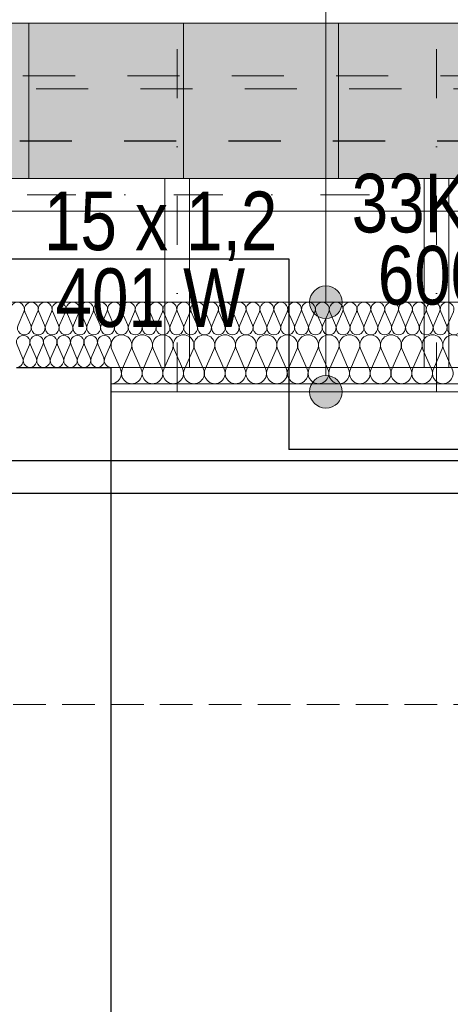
# Model space of a CAD drawing. Extents: x -440864 to -355682, y 13652 to 155872.
# Tile 158 of 179: x -419935 to -418615, y 102605 to 105627. Entities that reach past the tile are written whole.
import ezdxf
from ezdxf.lldxf.tags import DXFTag

# ---------------------------------------------------------------- set-up
doc = ezdxf.new("R2010")
doc.units = 0
doc.header["$MEASUREMENT"] = 0
for name, pattern in [('Dot & Dashed', [450, 150, -150, 0, -150]), ('Krawędzie ukryte', [150, 100, -50]), ('Przerywana', [320, 160, -160])]:
    doc.linetypes.add(name, pattern=pattern)
for name, color, linetype in [('#podkład', 252, 'Continuous'), ('Arch ocieplenie', 252, 'Continuous'), ('Arch opisy', 252, 'Continuous'), ('Inwent Izolacje', 252, 'Continuous'), ('IS_Opisy_działek_Therm', 7, 'SOLID'), ('IS_Powrót', 5, 'DASH'), ('IS_Text_Odbiornikow_Therm', 7, 'Continuous'), ('IS_Zasilanie', 1, 'SOLID')]:
    doc.layers.add(name, color=color, linetype=linetype)
for name, color, linetype, lineweight in [('Arch dachowki_Nr_Pióra__81', 252, 'Continuous', 9), ('Arch ocieplenie_Nr_Pióra__44', 252, 'Continuous', 13), ('Arch opisy_Nr_Pióra__21', 252, 'Continuous', 9), ('Arch wykończenie_Nr_Pióra__3', 252, 'Continuous', 18), ('Arch wykończenie_Nr_Pióra__4', 252, 'Continuous', 13), ('arch wypelnienia_Nr_Pióra__2', 252, 'Continuous', 13), ('INWENT DACH_Nr_Pióra__21', 252, 'Continuous', 9), ('Inwent Izolacje_Nr_Pióra__44', 252, 'Continuous', 13), ('INWENT KONST. DREWNIANA_Nr_Pióra__2', 252, 'Continuous', 13), ('INWENT KONST. DREWNIANA_Nr_Pióra__21', 252, 'Continuous', 9), ('INWENT.ŚCIANY_Nr_Pióra__1', 252, 'Continuous', 25), ('INWENT.ŚCIANY_Nr_Pióra__2', 252, 'Continuous', 13), ('INWENT.ŚCIANY_Nr_Pióra__21', 252, 'Continuous', 9), ('Istniejące stropy_Nr_Pióra__5', 252, 'Continuous', 13)]:
    doc.layers.add(name, color=color, linetype=linetype, lineweight=lineweight)
doc.styles.get("Standard").update_dxf_attribs({"font": 'arial.ttf', "width": 0.8, "bigfont": 'BIGFONT.SHX'})
tags = doc.linetypes.add('DASH', pattern=[15, 10, -5]).pattern_tags.tags
tags[6:7] = [DXFTag(74, 4), DXFTag(75, 0), DXFTag(340, '0'), DXFTag(46, 0.0), DXFTag(50, 0.0), DXFTag(44, 0.0), DXFTag(45, 0.0)]
tags[4:5] = [DXFTag(74, 4), DXFTag(75, 0), DXFTag(340, '0'), DXFTag(46, 0.0), DXFTag(50, 0.0), DXFTag(44, 0.0), DXFTag(45, 0.0)]
tags = doc.linetypes.add('SOLID', pattern=[10, 10, 0]).pattern_tags.tags
tags[6:7] = [DXFTag(74, 4), DXFTag(75, 0), DXFTag(340, '0'), DXFTag(46, 0.0), DXFTag(50, 0.0), DXFTag(44, 0.0), DXFTag(45, 0.0)]
tags[4:5] = [DXFTag(74, 4), DXFTag(75, 0), DXFTag(340, '0'), DXFTag(46, 0.0), DXFTag(50, 0.0), DXFTag(44, 0.0), DXFTag(45, 0.0)]

# ---------------------------------------------------------------- blocks, each defined once
blk = doc.blocks.new('Izolacja cieplna 14_219', base_point=(-419654.9, 106347.6))
at = {"layer": 'Arch ocieplenie_Nr_Pióra__44', "linetype": 'Continuous'}
for p, q in [((-419652.3, 106452.9), (-419625.8, 106392.3)), ((-419620.5, 106392.3), (-419594, 106452.9)), ((-419588.7, 106452.9), (-419562.3, 106392.3)), ((-419556.9, 106392.3), (-419530.5, 106452.9)), ((-419525.1, 106452.9), (-419498.7, 106392.3)), ((-419493.3, 106392.3), (-419466.9, 106452.9)), ((-419461.6, 106452.9), (-419435.1, 106392.3)), ((-419429.8, 106392.3), (-419403.3, 106452.9)), ((-419398, 106452.9), (-419371.5, 106392.3)), ((-419366.2, 106392.3), (-419339.8, 106452.9)), ((-419334.4, 106452.9), (-419308, 106392.3)), ((-419302.6, 106392.3), (-419276.2, 106452.9)), ((-419270.8, 106452.9), (-419244.4, 106392.3)), ((-419239.1, 106392.3), (-419212.6, 106452.9)), ((-419207.3, 106452.9), (-419180.8, 106392.3)), ((-419175.5, 106392.3), (-419149, 106452.9)), ((-419143.7, 106452.9), (-419117.3, 106392.3)), ((-419111.9, 106392.3), (-419085.5, 106452.9)), ((-419080.1, 106452.9), (-419053.7, 106392.3)), ((-419048.3, 106392.3), (-419021.9, 106452.9)), ((-419016.6, 106452.9), (-418990.1, 106392.3)), ((-418984.8, 106392.3), (-418958.3, 106452.9)), ((-418953, 106452.9), (-418926.5, 106392.3)), ((-418921.2, 106392.3), (-418894.8, 106452.9)), ((-418889.4, 106452.9), (-418863, 106392.3)), ((-418857.6, 106392.3), (-418831.2, 106452.9)), ((-418825.8, 106452.9), (-418799.4, 106392.3)), ((-418794.1, 106392.3), (-418767.6, 106452.9)), ((-418762.3, 106452.9), (-418735.8, 106392.3)), ((-418730.5, 106392.3), (-418704, 106452.9)), ((-418698.7, 106452.9), (-418672.3, 106392.3)), ((-418666.9, 106392.3), (-418640.5, 106452.9)), ((-418635.1, 106452.9), (-418608.7, 106392.3))]:
    blk.add_line(p, q, dxfattribs=at)
for centre, start_param, end_param in [((-419623.2, 106465.7), 4.299595, 8.266775), ((-419559.6, 106465.7), 4.299595, 8.266775), ((-419496, 106465.7), 4.299595, 8.266775), ((-419432.4, 106465.7), 4.299595, 8.266775), ((-419368.9, 106465.7), 4.299595, 8.266775), ((-419305.3, 106465.7), 4.299595, 8.266775), ((-419241.7, 106465.7), 4.299595, 8.266775), ((-419178.2, 106465.7), 4.299595, 8.266775), ((-419114.6, 106465.7), 4.299595, 8.266775), ((-419051, 106465.7), 4.299595, 8.266775), ((-418987.4, 106465.7), 4.299595, 8.266775), ((-418923.9, 106465.7), 4.299595, 8.266775), ((-418860.3, 106465.7), 4.299595, 8.266775), ((-418796.7, 106465.7), 4.299595, 8.266775), ((-418733.2, 106465.7), 4.299595, 8.266775), ((-418669.6, 106465.7), 4.299595, 8.266775), ((-418606, 106465.7), 4.299595, 8.266775), ((-419654.9, 106379.5), 3.141593, 5.125182), ((-419591.4, 106379.5), 1.158004, 5.125183), ((-419527.8, 106379.5), 1.158004, 5.125183), ((-419464.2, 106379.5), 1.158004, 5.125183), ((-419400.7, 106379.5), 1.158004, 5.125183), ((-419337.1, 106379.5), 1.158004, 5.125183), ((-419273.5, 106379.5), 1.158004, 5.125183), ((-419209.9, 106379.5), 1.158004, 5.125183), ((-419146.4, 106379.5), 1.158004, 5.125183), ((-419082.8, 106379.5), 1.158004, 5.125183), ((-419019.2, 106379.5), 1.158004, 5.125183), ((-418955.7, 106379.5), 1.158004, 5.125183), ((-418892.1, 106379.5), 1.158004, 5.125183), ((-418828.5, 106379.5), 1.158004, 5.125183), ((-418764.9, 106379.5), 1.158004, 5.125183), ((-418701.4, 106379.5), 1.158004, 5.125183), ((-418637.8, 106379.5), 1.158004, 5.125183)]:
    blk.add_ellipse(centre, major_axis=(0, 31.9), ratio=0.996364, start_param=start_param, end_param=end_param, dxfattribs=at)
blk = doc.blocks.new('Izolacja cieplna 14_220', base_point=(-421534.9, 106497.6))
at = {"layer": 'Arch ocieplenie_Nr_Pióra__44', "linetype": 'Continuous'}
for p, q in [((-419940, 106527.4), (-419922.4, 106567.8)), ((-419918.8, 106567.8), (-419901.1, 106527.4)), ((-419897.6, 106527.4), (-419879.9, 106567.8)), ((-419876.3, 106567.8), (-419858.6, 106527.4)), ((-419855.1, 106527.4), (-419837.4, 106567.8)), ((-419833.8, 106567.8), (-419816.2, 106527.4)), ((-419812.6, 106527.4), (-419794.9, 106567.8)), ((-419791.4, 106567.8), (-419773.7, 106527.4)), ((-419770.1, 106527.4), (-419752.4, 106567.8)), ((-419748.9, 106567.8), (-419731.2, 106527.4)), ((-419727.6, 106527.4), (-419710, 106567.8)), ((-419706.4, 106567.8), (-419688.7, 106527.4)), ((-419685.1, 106527.4), (-419667.5, 106567.8)), ((-419663.9, 106567.8), (-419646.2, 106527.4)), ((-419642.7, 106527.4), (-419625, 106567.8)), ((-419621.4, 106567.8), (-419603.7, 106527.4)), ((-419600.2, 106527.4), (-419582.5, 106567.8)), ((-419578.9, 106567.8), (-419561.3, 106527.4)), ((-419557.7, 106527.4), (-419540, 106567.8)), ((-419536.5, 106567.8), (-419518.8, 106527.4)), ((-419515.2, 106527.4), (-419497.5, 106567.8)), ((-419494, 106567.8), (-419476.3, 106527.4)), ((-419472.7, 106527.4), (-419455.1, 106567.8)), ((-419451.5, 106567.8), (-419433.8, 106527.4)), ((-419430.2, 106527.4), (-419412.6, 106567.8)), ((-419409, 106567.8), (-419391.3, 106527.4)), ((-419387.8, 106527.4), (-419370.1, 106567.8)), ((-419366.5, 106567.8), (-419348.8, 106527.4)), ((-419345.3, 106527.4), (-419327.6, 106567.8)), ((-419324, 106567.8), (-419306.4, 106527.4)), ((-419302.8, 106527.4), (-419285.1, 106567.8)), ((-419281.6, 106567.8), (-419263.9, 106527.4)), ((-419260.3, 106527.4), (-419242.6, 106567.8)), ((-419239.1, 106567.8), (-419221.4, 106527.4)), ((-419217.8, 106527.4), (-419200.2, 106567.8)), ((-419196.6, 106567.8), (-419178.9, 106527.4)), ((-419175.3, 106527.4), (-419157.7, 106567.8)), ((-419154.1, 106567.8), (-419136.4, 106527.4)), ((-419132.9, 106527.4), (-419115.2, 106567.8)), ((-419111.6, 106567.8), (-419093.9, 106527.4)), ((-419090.4, 106527.4), (-419072.7, 106567.8)), ((-419069.1, 106567.8), (-419051.5, 106527.4)), ((-419047.9, 106527.4), (-419030.2, 106567.8)), ((-419026.7, 106567.8), (-419009, 106527.4)), ((-419005.4, 106527.4), (-418987.7, 106567.8)), ((-418984.2, 106567.8), (-418966.5, 106527.4)), ((-418962.9, 106527.4), (-418945.3, 106567.8)), ((-418941.7, 106567.8), (-418924, 106527.4)), ((-418920.4, 106527.4), (-418902.8, 106567.8)), ((-418899.2, 106567.8), (-418881.5, 106527.4)), ((-418878, 106527.4), (-418860.3, 106567.8)), ((-418856.7, 106567.8), (-418839, 106527.4)), ((-418835.5, 106527.4), (-418817.8, 106567.8)), ((-418814.2, 106567.8), (-418796.6, 106527.4)), ((-418793, 106527.4), (-418775.3, 106567.8)), ((-418771.8, 106567.8), (-418754.1, 106527.4)), ((-418750.5, 106527.4), (-418732.8, 106567.8)), ((-418729.3, 106567.8), (-418711.6, 106527.4)), ((-418708, 106527.4), (-418690.4, 106567.8)), ((-418686.8, 106567.8), (-418669.1, 106527.4)), ((-418665.5, 106527.4), (-418647.9, 106567.8)), ((-418644.3, 106567.8), (-418626.6, 106527.4)), ((-418623.1, 106527.4), (-418605.4, 106567.8))]:
    blk.add_line(p, q, dxfattribs=at)
for centre, start_param, end_param in [((-419941.8, 106576.3), 4.299595, 8.266775), ((-419899.3, 106576.3), 4.299595, 8.266775), ((-419856.9, 106576.3), 4.299595, 8.266775), ((-419814.4, 106576.3), 4.299595, 8.266775), ((-419771.9, 106576.3), 4.299595, 8.266775), ((-419729.4, 106576.3), 4.299595, 8.266775), ((-419686.9, 106576.3), 4.299595, 8.266775), ((-419644.4, 106576.3), 4.299595, 8.266775), ((-419602, 106576.3), 4.299595, 8.266775), ((-419559.5, 106576.3), 4.299595, 8.266775), ((-419517, 106576.3), 4.299595, 8.266775), ((-419474.5, 106576.3), 4.299595, 8.266775), ((-419432, 106576.3), 4.299595, 8.266775), ((-419389.5, 106576.3), 4.299595, 8.266775), ((-419347.1, 106576.3), 4.299595, 8.266775), ((-419304.6, 106576.3), 4.299595, 8.266775), ((-419262.1, 106576.3), 4.299595, 8.266775), ((-419219.6, 106576.3), 4.299595, 8.266775), ((-419177.1, 106576.3), 4.299595, 8.266775), ((-419134.6, 106576.3), 4.299595, 8.266775), ((-419092.2, 106576.3), 4.299595, 8.266775), ((-419049.7, 106576.3), 4.299595, 8.266775), ((-419007.2, 106576.3), 4.299595, 8.266775), ((-418964.7, 106576.3), 4.299595, 8.266775), ((-418922.2, 106576.3), 4.299595, 8.266775), ((-418879.7, 106576.3), 4.299595, 8.266775), ((-418837.3, 106576.3), 4.299595, 8.266775), ((-418794.8, 106576.3), 4.299595, 8.266775), ((-418752.3, 106576.3), 4.299595, 8.266775), ((-418709.8, 106576.3), 4.299595, 8.266775), ((-418667.3, 106576.3), 4.299595, 8.266775), ((-418624.8, 106576.3), 4.299595, 8.266775), ((-419920.6, 106518.9), 1.158004, 5.125183), ((-419878.1, 106518.9), 1.158004, 5.125183), ((-419835.6, 106518.9), 1.158004, 5.125183), ((-419793.1, 106518.9), 1.158004, 5.125183), ((-419750.7, 106518.9), 1.158004, 5.125183), ((-419708.2, 106518.9), 1.158004, 5.125183), ((-419665.7, 106518.9), 1.158004, 5.125183), ((-419623.2, 106518.9), 1.158004, 5.125183), ((-419580.7, 106518.9), 1.158004, 5.125183), ((-419538.2, 106518.9), 1.158004, 5.125183), ((-419495.8, 106518.9), 1.158004, 5.125183), ((-419453.3, 106518.9), 1.158004, 5.125183), ((-419410.8, 106518.9), 1.158004, 5.125183), ((-419368.3, 106518.9), 1.158004, 5.125183), ((-419325.8, 106518.9), 1.158004, 5.125183), ((-419283.3, 106518.9), 1.158004, 5.125183), ((-419240.9, 106518.9), 1.158004, 5.125183), ((-419198.4, 106518.9), 1.158004, 5.125183), ((-419155.9, 106518.9), 1.158004, 5.125183), ((-419113.4, 106518.9), 1.158004, 5.125183), ((-419070.9, 106518.9), 1.158004, 5.125183), ((-419028.4, 106518.9), 1.158004, 5.125183), ((-418986, 106518.9), 1.158004, 5.125183), ((-418943.5, 106518.9), 1.158004, 5.125183), ((-418901, 106518.9), 1.158004, 5.125183), ((-418858.5, 106518.9), 1.158004, 5.125183), ((-418816, 106518.9), 1.158004, 5.125183), ((-418773.5, 106518.9), 1.158004, 5.125183), ((-418731.1, 106518.9), 1.158004, 5.125183), ((-418688.6, 106518.9), 1.158004, 5.125183), ((-418646.1, 106518.9), 1.158004, 5.125183), ((-418603.6, 106518.9), 1.158004, 5.125183)]:
    blk.add_ellipse(centre, major_axis=(0, 21.3), ratio=0.998768, start_param=start_param, end_param=end_param, dxfattribs=at)
blk = doc.blocks.new('Izolacja cieplna 14_354', base_point=(-419944.9, 106397.6))
at = {"layer": 'Inwent Izolacje_Nr_Pióra__44', "linetype": 'Continuous'}
for p, q in [((-419943.2, 106466.5), (-419926, 106426.9)), ((-419922.5, 106426.9), (-419905.3, 106466.5)), ((-419901.8, 106466.5), (-419884.5, 106426.9)), ((-419881.1, 106426.9), (-419863.8, 106466.5)), ((-419860.3, 106466.5), (-419843.1, 106426.9)), ((-419839.6, 106426.9), (-419822.4, 106466.5)), ((-419818.9, 106466.5), (-419801.7, 106426.9)), ((-419798.2, 106426.9), (-419781, 106466.5)), ((-419777.5, 106466.5), (-419760.3, 106426.9)), ((-419756.8, 106426.9), (-419739.5, 106466.5)), ((-419736.1, 106466.5), (-419718.8, 106426.9)), ((-419715.4, 106426.9), (-419698.1, 106466.5)), ((-419694.6, 106466.5), (-419677.4, 106426.9)), ((-419673.9, 106426.9), (-419656.7, 106466.5))]:
    blk.add_line(p, q, dxfattribs=at)
for centre, start_param, end_param in [((-419924.2, 106474.9), 4.299595, 8.266775), ((-419882.8, 106474.9), 4.299595, 8.266775), ((-419841.4, 106474.9), 4.299595, 8.266775), ((-419799.9, 106474.9), 4.299595, 8.266775), ((-419758.5, 106474.9), 4.299595, 8.266775), ((-419717.1, 106474.9), 4.299595, 8.266775), ((-419675.7, 106474.9), 4.299595, 8.266775), ((-419944.9, 106418.5), 3.141593, 5.125182), ((-419903.5, 106418.5), 1.158004, 5.125183), ((-419862.1, 106418.5), 1.158004, 5.125183), ((-419820.7, 106418.5), 1.158004, 5.125183), ((-419779.2, 106418.5), 1.158004, 5.125183), ((-419737.8, 106418.5), 1.158004, 5.125183), ((-419696.4, 106418.5), 1.158004, 5.125183), ((-419654.9, 106418.5), 1.158004, 3.141593)]:
    blk.add_ellipse(centre, major_axis=(0, 20.9), ratio=0.992431, start_param=start_param, end_param=end_param, dxfattribs=at)
blk = doc.blocks.new('Linia_166', base_point=(-418996.2, 106597.6))
at = {"layer": 'Arch opisy_Nr_Pióra__21', "linetype": 'Continuous'}
blk.add_line((-418996.2, 106597.6), (-418996.2, 107871.8), dxfattribs=at)
blk.add_circle((-418996.2, 108171.8), 300, dxfattribs=at)
blk = doc.blocks.new('Linia_167', base_point=(-418996.2, 106322.6))
at = {"layer": 'Arch opisy_Nr_Pióra__21', "linetype": 'Continuous'}
for points in [[(-418946.2, 106597.6), (-418950, 106616.7), (-418960.8, 106633), (-418977, 106643.8), (-418996.2, 106647.6), (-419015.3, 106643.8), (-419031.5, 106633), (-419042.4, 106616.7), (-419046.2, 106597.6), (-419042.4, 106578.5), (-419031.5, 106562.3), (-419015.3, 106551.4), (-418996.2, 106547.6), (-418977, 106551.4), (-418960.8, 106562.3), (-418950, 106578.5)], [(-418946.2, 106322.6), (-418950, 106341.7), (-418960.8, 106358), (-418977, 106368.8), (-418996.2, 106372.6), (-419015.3, 106368.8), (-419031.5, 106358), (-419042.4, 106341.7), (-419046.2, 106322.6), (-419042.4, 106303.5), (-419031.5, 106287.3), (-419015.3, 106276.4), (-418996.2, 106272.6), (-418977, 106276.4), (-418960.8, 106287.3), (-418950, 106303.5)]]:
    blk.add_hatch(color=256, dxfattribs=at).paths.add_polyline_path(points, flags=0)
blk.add_line((-418996.2, 106372.6), (-418996.2, 106547.6), dxfattribs=at)
for centre in [(-418996.2, 106597.6), (-418996.2, 106322.6)]:
    blk.add_circle(centre, 50, dxfattribs=at)
blk = doc.blocks.new('poddasze')
at = {"layer": 'arch wypelnienia_Nr_Pióra__2', "linetype": 'Continuous', "lineweight": 0}
blk.add_hatch(color=252, dxfattribs=at).paths.add_polyline_path([(-414324.9, 91140.1), (-430714.9, 91140.1), (-430714.9, 91616.3), (-414324.9, 91616.3)], flags=0)
at = {"layer": 'Arch dachowki_Nr_Pióra__81', "color": 252, "linetype": 'Continuous'}
for p, q in [((-419907.4, 91140.1), (-419907.4, 91616.3)), ((-419432.4, 91140.1), (-419432.4, 91616.3)), ((-418957.4, 91140.1), (-418957.4, 91616.3))]:
    blk.add_line(p, q, dxfattribs=at)
at = {"layer": 'Arch wykończenie_Nr_Pióra__3', "color": 252, "linetype": 'Przerywana'}
blk.add_line((-430484.9, 91455.1), (-414514.9, 91455.1), dxfattribs=at)
at = {"layer": 'Arch wykończenie_Nr_Pióra__4', "color": 252, "linetype": 'Continuous'}
blk.add_line((-415254.9, 90760.1), (-421534.9, 90760.1), dxfattribs=at)
at = {"layer": 'INWENT DACH_Nr_Pióra__21', "color": 252, "linetype": 'Continuous'}
blk.add_line((-414324.9, 91616.3), (-430714.9, 91616.3), dxfattribs=at)
at = {"layer": 'INWENT KONST. DREWNIANA_Nr_Pióra__2', "color": 252, "linetype": 'Continuous'}
for p, q in [((-419489.9, 91140.1), (-419489.9, 90560.1)), ((-419414.9, 91140.1), (-419414.9, 90560.1)), ((-418694.9, 91140.1), (-418694.9, 90560.1)), ((-418619.9, 91140.1), (-418619.9, 90560.1))]:
    blk.add_line(p, q, dxfattribs=at)
at = {"layer": 'INWENT KONST. DREWNIANA_Nr_Pióra__21', "color": 252, "linetype": 'Dot & Dashed'}
for p, q in [((-419452.4, 91536.7), (-419452.4, 90485.1)), ((-418657.4, 91536.7), (-418657.4, 90485.1)), ((-430714.9, 91090.1), (-414324.9, 91090.1)), ((-430714.9, 91090.1), (-414324.9, 91090.1))]:
    blk.add_line(p, q, dxfattribs=at)
at = {"layer": 'INWENT KONST. DREWNIANA_Nr_Pióra__21', "color": 252, "linetype": 'Continuous'}
for p, q in [((-414324.9, 91140.1), (-430714.9, 91140.1)), ((-414324.9, 91040.1), (-430714.9, 91040.1))]:
    blk.add_line(p, q, dxfattribs=at)
at = {"layer": 'INWENT.ŚCIANY_Nr_Pióra__1', "color": 252, "linetype": 'Przerywana'}
blk.add_line((-429854.9, 91255.1), (-415204.9, 91255.1), dxfattribs=at)
at = {"layer": 'INWENT.ŚCIANY_Nr_Pióra__1', "color": 252, "linetype": 'Continuous'}
for p in [(-419944.9, 90560.1), (-419654.9, 88355.1)]:
    blk.add_line(p, (-419654.9, 90560.1), dxfattribs=at)
at = {"layer": 'INWENT.ŚCIANY_Nr_Pióra__2', "color": 252, "linetype": 'Przerywana'}
blk.add_line((-430444.9, 91415.1), (-414594.9, 91415.1), dxfattribs=at)
at = {"layer": 'INWENT.ŚCIANY_Nr_Pióra__21', "color": 252, "linetype": 'Continuous'}
for p, q in [((-419654.9, 90560.1), (-415204.9, 90560.1)), ((-419654.9, 90510.1), (-415204.9, 90510.1)), ((-419654.9, 90485.1), (-415204.9, 90485.1))]:
    blk.add_line(p, q, dxfattribs=at)
at = {"layer": 'Istniejące stropy_Nr_Pióra__5', "color": 252, "linetype": 'Krawędzie ukryte'}
blk.add_line((-415204.9, 89525.1), (-421714.9, 89525.1), dxfattribs=at)
at = {"layer": 'Arch ocieplenie', "color": 252, "linetype": 'Continuous', "lineweight": 13}
for name, p in [('Izolacja cieplna 14_220', (-421534.9, 90660.1)), ('Izolacja cieplna 14_219', (-419654.9, 90510.1))]:
    blk.add_blockref(name, p, dxfattribs=at)
at = {"layer": 'Arch opisy', "color": 252, "linetype": 'Continuous'}
for name, p in [('Linia_166', (-418996.2, 90760.1)), ('Linia_167', (-418996.2, 90485.1))]:
    blk.add_blockref(name, p, dxfattribs=at)
at = {"layer": 'Inwent Izolacje', "color": 252, "linetype": 'Continuous', "lineweight": 13}
blk.add_blockref('Izolacja cieplna 14_354', (-419944.9, 90560.1), dxfattribs=at)

msp = doc.modelspace()

# ---------------------------------------------------------------- block references
at = {"layer": '#podkład', "color": 3, "lineweight": 50}
msp.add_blockref('poddasze', (0, 14000), dxfattribs=at)

# ---------------------------------------------------------------- next in the draw order: linework, layer by layer
at = {"layer": 'IS_Opisy_działek_Therm', "ltscale": 10}
msp.add_line((-419958.7, 104892.9), (-419110.3, 104892.9), dxfattribs=at)
for points in [[(-419110.3, 104892.9), (-419110.3, 104308.1)], [(-418107.4, 104308.1), (-419110.3, 104308.1)]]:
    msp.add_lwpolyline(points, dxfattribs=at)
at = {"layer": 'IS_Powrót', "lineweight": 30, "ltscale": 10}
for p, q in [((-422265.3, 104274.4), (-419928, 104274.4)), ((-419928, 104274.4), (-415540.4, 104274.4))]:
    msp.add_line(p, q, dxfattribs=at)
at = {"layer": 'IS_Zasilanie', "lineweight": 30, "ltscale": 10}
msp.add_line((-420028, 104174.4), (-415640.4, 104174.4), dxfattribs=at)

# ---------------------------------------------------------------- next in the draw order: texts
at = {"layer": 'IS_Opisy_działek_Therm', "ltscale": 10, "char_height": 180}
for s, insert, attachment_point in [('\\fArial|b0|i0;15 x 1,2', (-419860.7, 104886.4), 7), ('\\fArial|b0|i0;401 W', (-419825.3, 104864.1), 1)]:
    msp.add_mtext(s, dxfattribs=dict(at, insert=insert, attachment_point=attachment_point))
at = {"layer": 'IS_Text_Odbiornikow_Therm', "linetype": 'SOLID', "ltscale": 10, "char_height": 180}
for s, insert, attachment_point in [('\\fArial|b0|i0;600 mm', (-418837.3, 104750.4), 7), ('\\fArial|b0|i0;33KV/600', (-418033.6, 104971.8), 9)]:
    msp.add_mtext(s, dxfattribs=dict(at, insert=insert, attachment_point=attachment_point))

doc.saveas('drawing.dxf')
